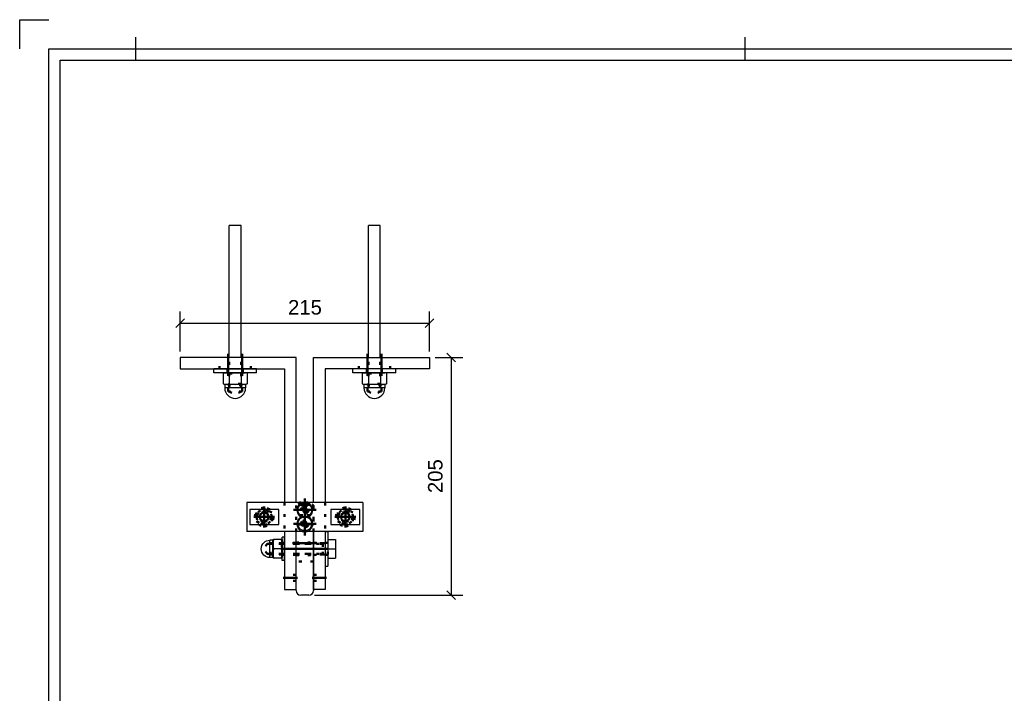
# Model space of a CAD drawing. Header units: millimetres. Extents: x -11 to 409, y -361 to -64.
# Tile 3 of 5: x -11 to 159, y -180 to -64. Entities that reach past the tile are written whole.
import ezdxf

# ---------------------------------------------------------------- set-up
doc = ezdxf.new("R2010")
doc.units = ezdxf.units.MM
doc.linetypes.add('DOT', pattern=[2, 0.5, -1.5])
doc.linetypes.add('STRICHPUNKT2', pattern=[18.5, 10, -4, 0.5, -4])
doc.layers.get('0').update_dxf_attribs({"linetype": 'CONTINUOUS'})
for name, color, linetype in [('DIM49', 4, 'CONTINUOUS'), ('LE_GREEN', 3, 'CONTINUOUS'), ('LE_RED', 1, 'CONTINUOUS'), ('TXT_DIM49', 2, 'CONTINUOUS')]:
    doc.layers.add(name, color=color, linetype=linetype)
doc.layers.add('LE_ALL', color=7, linetype='CONTINUOUS', lineweight=50)
doc.styles.add('ARIAL', font='arial.ttf')

# ---------------------------------------------------------------- blocks, each defined once
blk = doc.blocks.new('DINA3_00002', base_point=(402.06, -353.59))
for p, q in [((9.06, -70.59), (9.06, -66.59)), ((114.06, -66.59), (114.06, -70.59)), ((-3.94, -353.59), (-3.94, -70.59)), ((-3.94, -70.59), (402.06, -70.59))]:
    blk.add_line(p, q)
for points in [[(-10.94, -68.59), (-10.94, -63.59), (-5.94, -63.59)], [(-5.94, -355.59), (-5.94, -68.59), (404.06, -68.59)]]:
    blk.add_lwpolyline(points)
blk = doc.blocks.new('_ZBL0009_00001')
blk.add_blockref('DINA3_00002', (402.06, -353.59))
blk = doc.blocks.new('BALUSTER PROFIEL 80X15 R4_00106', base_point=(37.6, -150.59))
for p, q in [((36.7, -161.99), (36.7, -151.79)), ((39.7, -151.79), (39.7, -161.99)), ((38.9, -162.79), (37.5, -162.79))]:
    blk.add_line(p, q)
blk.add_lwpolyline([(39.7, -151.79), (36.7, -151.79)])
for centre, start, end in [((37.5, -161.99), 180, -90), ((38.9, -161.99), -90, 0)]:
    blk.add_arc(centre, 0.8, start, end)
at = {"layer": 'LE_ALL', "color": 3, "linetype": 'DOT'}
for p, q in [((37.6, -146.79), (37.6, -150.59)), ((38.8, -146.79), (38.8, -150.59)), ((37.6, -150.59), (36.7, -150.59)), ((38.78, -150.59), (38.36, -150.64)), ((39.7, -150.59), (38.8, -150.59)), ((36.7, -153.69), (39.7, -153.69)), ((36.7, -155.89), (39.7, -155.89)), ((39.7, -156.99), (36.7, -156.99))]:
    blk.add_line(p, q, dxfattribs=at)
blk.add_lwpolyline([(36.7, -151.79), (36.7, -147.59, -0.414214), (37.5, -146.79)], format="xyb", dxfattribs=at)
for points in [[(39.7, -147.59), (39.7, -151.79)], [(37.6, -150.59), (37.76, -150.61), (38.03, -150.64), (38.36, -150.64)]]:
    blk.add_lwpolyline(points, dxfattribs=at)
for centre, radius, start, end in [((38.2, -148.09), 0.6, 74.9299, -15.0701), ((38.9, -147.59), 0.8, 0, 90), ((38.2, -150.49), 0.6, 74.9299, -15.0701)]:
    blk.add_arc(centre, radius, start, end, dxfattribs=at)
blk = doc.blocks.new('_00108', base_point=(40.3, -153.79))
at = {"layer": 'LE_ALL', "color": 1, "linetype": 'STRICHPUNKT2'}
for p, q in [((38.2, -146.49), (38.2, -150.89)), ((38.2, -148.09), (38.2, -147.19)), ((38.2, -148.09), (37.3, -148.09)), ((38.2, -148.09), (39.1, -148.09)), ((38.2, -148.09), (38.2, -148.99)), ((38.2, -150.49), (37.3, -150.49)), ((38.2, -150.49), (38.2, -149.59)), ((38.2, -150.49), (38.2, -151.39)), ((38.2, -150.49), (39.1, -150.49)), ((40.3, -153.79), (36.1, -153.79)), ((40.25, -154.79), (36.15, -154.79)), ((40.25, -154.79), (36.15, -154.79)), ((40.25, -154.79), (36.15, -154.79)), ((40.25, -154.79), (36.15, -154.79))]:
    blk.add_line(p, q, dxfattribs=at)
blk = doc.blocks.new('_00107')
blk.add_blockref('_00108', (40.3, -153.79))
blk = doc.blocks.new('DIN 13-M6_00110', base_point=(38.7, -146.79))
at = {"layer": 'LE_ALL', "color": 3, "linetype": 'DOT'}
for p, q in [((37.6, -146.79), (37.6, -150.59)), ((37.7, -146.79), (37.7, -150.59)), ((38.7, -146.79), (38.7, -150.59)), ((38.8, -146.79), (38.8, -150.59)), ((38.78, -150.59), (38.36, -150.64))]:
    blk.add_line(p, q, dxfattribs=at)
for points in [[(37.6, -150.59), (37.64, -150.59), (37.75, -150.61), (38.02, -150.64), (38.36, -150.64)], [(38.7, -150.59), (38.67, -150.59), (38.51, -150.61), (38.22, -150.62), (37.83, -150.6), (37.7, -150.59)]]:
    blk.add_lwpolyline(points, dxfattribs=at)
blk = doc.blocks.new('DIN 13-M6_00109')
blk.add_blockref('DIN 13-M6_00110', (38.7, -146.79))
blk = doc.blocks.new('DIN 76-M6_00112', base_point=(38.7, -148.09))
at = {"layer": 'LE_ALL', "color": 3, "linetype": 'DOT'}
for centre in [(38.2, -148.09), (38.2, -150.49)]:
    blk.add_circle(centre, 0.5, dxfattribs=at)
for centre in [(38.2, -148.09), (38.2, -150.49)]:
    blk.add_arc(centre, 0.6, 74.9299, -15.0701, dxfattribs=at)
blk = doc.blocks.new('DIN 76-M6_00111')
blk.add_blockref('DIN 76-M6_00112', (38.7, -148.09))
blk = doc.blocks.new('BALUSTER PROFIEL 80X15 R4_00105')
for name, p in [('_00107', (0, 0)), ('BALUSTER PROFIEL 80X15 R4_00106', (37.6, -150.59)), ('DIN 13-M6_00109', (0, 0)), ('DIN 76-M6_00111', (0, 0))]:
    blk.add_blockref(name, p)
blk = doc.blocks.new('_D1', base_point=(35.32, -114.41))
at = {"layer": 'DIM49', "color": 1}
for p, q in [((17.45, -115.16), (15.95, -116.66)), ((16.7, -120.79), (16.7, -113.91)), ((58.95, -116.66), (60.45, -115.16)), ((59.7, -120.79), (59.7, -113.91)), ((16.7, -115.91), (59.7, -115.91))]:
    blk.add_line(p, q, dxfattribs=at)
at = {"layer": 'TXT_DIM49', "style": 'ARIAL'}
blk.add_text('215', height=2.5, dxfattribs=at).set_placement((35.32, -114.41))
blk = doc.blocks.new('Hoeklijn 200x100x10_00114', base_point=(27.4, -123.79))
for p, q in [((36.7, -146.79), (36.7, -121.79)), ((34.7, -151.79), (34.7, -161.79)), ((34.7, -161.79), (36.7, -161.79))]:
    blk.add_line(p, q)
for points in [[(36.7, -121.79), (16.7, -121.79), (16.7, -123.79), (34.7, -123.79)], [(34.7, -123.79), (34.7, -146.79)], [(36.7, -161.79), (36.7, -151.79)]]:
    blk.add_lwpolyline(points)
at = {"layer": 'LE_ALL', "color": 3, "linetype": 'DOT'}
for p, q in [((23.5, -123.79), (23.5, -121.79)), ((25, -121.79), (25, -123.79)), ((27.4, -123.79), (27.4, -121.79)), ((28.9, -123.79), (28.9, -121.79)), ((34.7, -146.79), (34.7, -151.79)), ((36.7, -151.79), (36.7, -146.79)), ((36.7, -153.74), (34.7, -153.74)), ((36.7, -155.84), (34.7, -155.84)), ((36.7, -159.29), (34.7, -159.29)), ((36.7, -160.29), (34.7, -160.29))]:
    blk.add_line(p, q, dxfattribs=at)
blk.add_blockref('_D1', (35.32, -114.41))
blk = doc.blocks.new('_00116', base_point=(27.4, -124.39))
at = {"layer": 'LE_ALL', "color": 1, "linetype": 'STRICHPUNKT2'}
for p, q in [((25, -124.39), (25, -121.19)), ((27.4, -124.39), (27.4, -121.19)), ((37.23, -154.79), (34.18, -154.79)), ((37.23, -154.79), (34.18, -154.79)), ((36.95, -159.79), (34.45, -159.79))]:
    blk.add_line(p, q, dxfattribs=at)
blk = doc.blocks.new('_00115')
blk.add_blockref('_00116', (27.4, -124.39))
blk = doc.blocks.new('Hoeklijn 200x100x10_00113')
for name, p in [('Hoeklijn 200x100x10_00114', (27.4, -123.79)), ('_00115', (0, 0))]:
    blk.add_blockref(name, p)
blk = doc.blocks.new('_D2', base_point=(61.94, -145.17))
at = {"layer": 'DIM49', "color": 1}
for p, q in [((60.7, -121.79), (65.44, -121.79)), ((64.19, -122.54), (62.69, -121.04)), ((63.44, -121.79), (63.44, -162.79)), ((39.9, -162.79), (65.44, -162.79)), ((62.69, -162.04), (64.19, -163.54))]:
    blk.add_line(p, q, dxfattribs=at)
at = {"layer": 'TXT_DIM49', "style": 'ARIAL'}
blk.add_text('205', height=2.5, rotation=90.0002, dxfattribs=at).set_placement((61.94, -145.17))
blk = doc.blocks.new('Hoeklijn 200x100x10_00118', base_point=(49, -121.79))
for p, q in [((39.7, -146.79), (39.7, -121.79)), ((41.7, -151.79), (41.7, -161.79)), ((41.7, -161.79), (39.7, -161.79))]:
    blk.add_line(p, q)
for points in [[(39.7, -121.79), (59.7, -121.79), (59.7, -123.79), (41.7, -123.79)], [(41.7, -123.79), (41.7, -146.79)], [(39.7, -161.79), (39.7, -151.79)]]:
    blk.add_lwpolyline(points)
at = {"layer": 'LE_ALL', "color": 3, "linetype": 'DOT'}
for p, q in [((47.5, -123.79), (47.5, -121.79)), ((49, -121.79), (49, -123.79)), ((51.4, -121.79), (51.4, -123.79)), ((52.9, -123.79), (52.9, -121.79)), ((39.7, -151.79), (39.7, -146.79)), ((41.7, -146.79), (41.7, -151.79)), ((39.7, -153.74), (41.7, -153.74)), ((39.7, -155.84), (41.7, -155.84)), ((39.7, -159.29), (41.7, -159.29)), ((39.7, -160.29), (41.7, -160.29))]:
    blk.add_line(p, q, dxfattribs=at)
blk.add_blockref('_D2', (61.94, -145.17))
blk = doc.blocks.new('_00120', base_point=(49, -124.39))
at = {"layer": 'LE_ALL', "color": 1, "linetype": 'STRICHPUNKT2'}
for p, q in [((49, -124.39), (49, -121.19)), ((51.4, -124.39), (51.4, -121.19)), ((39.18, -154.79), (42.23, -154.79)), ((39.18, -154.79), (42.23, -154.79)), ((39.45, -159.79), (41.95, -159.79))]:
    blk.add_line(p, q, dxfattribs=at)
blk = doc.blocks.new('_00119')
blk.add_blockref('_00120', (49, -124.39))
blk = doc.blocks.new('Hoeklijn 200x100x10_00117')
for name, p in [('_00119', (0, 0)), ('Hoeklijn 200x100x10_00118', (49, -121.79))]:
    blk.add_blockref(name, p)
blk = doc.blocks.new('153.1.100 100 x 5 50 x 47 PM6_00122', base_point=(31.2, -148.09))
for p, q in [((28.2, -146.79), (28.2, -151.79)), ((37.77, -146.79), (28.2, -146.79)), ((48.2, -146.79), (38.63, -146.79)), ((48.2, -146.79), (48.2, -151.79)), ((37.77, -151.79), (28.2, -151.79))]:
    blk.add_line(p, q)
for points in [[(38.63, -146.79), (37.77, -146.79, 0.654123), (37.54, -149.29), (38.86, -149.29)], [(48.2, -151.79), (38.63, -151.79, 0.654123), (38.86, -149.29, 0.654123), (38.63, -146.79)], [(37.54, -149.29, 0.654123), (37.77, -151.79), (38.63, -151.79)]]:
    blk.add_lwpolyline(points, format="xyb")
at = {"layer": 'LE_ALL', "color": 3, "linetype": 'DOT'}
for centre, radius in [((38.2, -148.09), 0.66), ((31.2, -149.29), 1.2), ((45.2, -149.29), 1.2), ((38.2, -150.49), 0.66)]:
    blk.add_circle(centre, radius, dxfattribs=at)
blk = doc.blocks.new('_00124', base_point=(45.2, -149.29))
at = {"layer": 'LE_ALL', "color": 1, "linetype": 'STRICHPUNKT2'}
for p, q in [((31.2, -149.29), (31.2, -147.49)), ((31.2, -149.29), (31.2, -147.49)), ((38.2, -148.09), (38.2, -146.12)), ((38.2, -148.09), (38.2, -146.83)), ((45.2, -149.29), (45.2, -147.49)), ((45.2, -149.29), (45.2, -147.49)), ((31.2, -149.29), (29.4, -149.29)), ((31.2, -149.29), (29.4, -149.29)), ((31.2, -149.29), (33, -149.29)), ((31.2, -149.29), (31.2, -151.09)), ((31.2, -149.29), (33, -149.29)), ((31.2, -149.29), (31.2, -151.09)), ((38.2, -148.09), (36.23, -148.09)), ((38.2, -148.09), (36.94, -148.09)), ((38.2, -148.09), (40.17, -148.09)), ((38.2, -148.09), (38.2, -150.06)), ((38.2, -148.09), (39.46, -148.09)), ((38.2, -148.09), (38.2, -149.35)), ((38.2, -150.49), (38.2, -148.52)), ((38.2, -150.49), (38.2, -149.23)), ((45.2, -149.29), (43.4, -149.29)), ((45.2, -149.29), (43.4, -149.29)), ((45.2, -149.29), (47, -149.29)), ((45.2, -149.29), (45.2, -151.09)), ((45.2, -149.29), (47, -149.29)), ((45.2, -149.29), (45.2, -151.09)), ((38.2, -150.49), (36.23, -150.49)), ((38.2, -150.49), (36.94, -150.49)), ((38.2, -150.49), (40.17, -150.49)), ((38.2, -150.49), (38.2, -152.46)), ((38.2, -150.49), (39.46, -150.49)), ((38.2, -150.49), (38.2, -151.75))]:
    blk.add_line(p, q, dxfattribs=at)
blk = doc.blocks.new('_00123')
blk.add_blockref('_00124', (45.2, -149.29))
blk = doc.blocks.new('153.1.100 100 x 5 50 x 47 PM6_00121')
for name, p in [('153.1.100 100 x 5 50 x 47 PM6_00122', (31.2, -148.09)), ('_00123', (0, 0))]:
    blk.add_blockref(name, p)
blk = doc.blocks.new('Carrosseriering (ISO 7093)-M10_00128', base_point=(42.2, -153.74))
for p, q in [((41.7, -151.79), (42.2, -151.79)), ((41.7, -157.79), (42.2, -157.79))]:
    blk.add_line(p, q)
at = {"layer": 'LE_ALL', "color": 3, "linetype": 'DOT'}
for p, q in [((42.2, -153.74), (41.7, -153.74)), ((42.2, -155.84), (41.7, -155.84))]:
    blk.add_line(p, q, dxfattribs=at)
at = {"layer": 'LE_GREEN'}
for p, q in [((41.7, -151.79), (41.7, -157.79)), ((42.2, -151.79), (42.2, -157.79))]:
    blk.add_line(p, q, dxfattribs=at)
blk = doc.blocks.new('Carrosseriering (ISO 7093)-M10_00127')
blk.add_blockref('Carrosseriering (ISO 7093)-M10_00128', (42.2, -153.74))
blk = doc.blocks.new('Sluitring (DIN 125)-M10_00130', base_point=(34.3, -155.84))
for p, q in [((34.7, -152.79), (34.3, -152.79)), ((34.7, -156.79), (34.3, -156.79))]:
    blk.add_line(p, q)
at = {"layer": 'LE_ALL', "color": 3, "linetype": 'DOT'}
for p, q in [((34.3, -153.74), (34.7, -153.74)), ((34.3, -155.84), (34.7, -155.84))]:
    blk.add_line(p, q, dxfattribs=at)
at = {"layer": 'LE_GREEN'}
for p, q in [((34.3, -156.79), (34.3, -152.79)), ((34.7, -156.79), (34.7, -152.79))]:
    blk.add_line(p, q, dxfattribs=at)
blk = doc.blocks.new('Sluitring (DIN 125)-M10_00129')
blk.add_blockref('Sluitring (DIN 125)-M10_00130', (34.3, -155.84))
blk = doc.blocks.new('Hoge dopmoer (DIN 1587)-M10_00132', base_point=(32.3, -155.79))
for p, q in [((32.2, -156.29), (32.2, -153.29)), ((32.7, -153.29), (32.2, -153.29)), ((32.73, -153.19), (32.7, -153.29)), ((32.7, -156.29), (32.7, -153.29)), ((32.73, -153.19), (32.8, -153.19)), ((34.21, -153.19), (32.8, -153.19)), ((32.73, -156.39), (32.7, -156.29)), ((32.8, -156.39), (32.73, -156.39)), ((34.28, -156.39), (34.3, -156.29))]:
    blk.add_line(p, q)
blk.add_lwpolyline([(32.7, -156.29), (32.2, -156.29, -1), (32.2, -153.29)], format="xyb")
for points in [[(32.8, -153.19), (32.75, -153.6), (32.73, -153.99), (32.75, -154.37), (32.8, -154.79)], [(34.21, -153.19), (34.28, -153.19), (34.3, -153.29), (34.3, -156.29)], [(34.21, -154.79), (34.26, -154.37), (34.28, -153.99), (34.26, -153.6), (34.21, -153.19)], [(32.8, -154.79), (32.75, -155.2), (32.73, -155.59), (32.75, -155.97), (32.8, -156.39)], [(34.21, -156.39), (34.26, -155.97), (34.28, -155.59), (34.26, -155.2), (34.21, -154.79), (32.8, -154.79)], [(34.28, -156.39), (34.21, -156.39), (32.8, -156.39)]]:
    blk.add_lwpolyline(points)
at = {"layer": 'LE_ALL', "color": 3, "linetype": 'DOT'}
for p, q in [((32.3, -155.79), (32.3, -153.79)), ((34.3, -153.79), (32.3, -153.79)), ((31.7, -155.64), (31.1, -154.79)), ((32.3, -155.79), (31.7, -155.64)), ((34.3, -155.79), (32.3, -155.79))]:
    blk.add_line(p, q, dxfattribs=at)
blk.add_lwpolyline([(32.3, -153.79), (31.7, -153.94), (31.1, -154.79)], dxfattribs=at)
blk = doc.blocks.new('GEWINDE_00134', base_point=(34.3, -153.79))
at = {"layer": 'LE_ALL', "color": 3, "linetype": 'DOT'}
for p, q in [((32.3, -153.79), (31.7, -153.94)), ((34.22, -153.94), (31.7, -153.94)), ((32.3, -155.79), (32.3, -153.79)), ((34.3, -153.79), (32.3, -153.79)), ((34.3, -153.79), (34.22, -153.94)), ((34.22, -153.94), (34.22, -155.64))]:
    blk.add_line(p, q, dxfattribs=at)
for points in [[(34.3, -155.79), (34.22, -155.64), (31.7, -155.64)], [(34.3, -155.79), (32.3, -155.79), (31.7, -155.64)]]:
    blk.add_lwpolyline(points, dxfattribs=at)
blk = doc.blocks.new('GEWINDE_00133')
blk.add_blockref('GEWINDE_00134', (34.3, -153.79))
blk = doc.blocks.new('Hoge dopmoer (DIN 1587)-M10_00131')
for name, p in [('Hoge dopmoer (DIN 1587)-M10_00132', (32.3, -155.79)), ('GEWINDE_00133', (0, 0))]:
    blk.add_blockref(name, p)
blk = doc.blocks.new('Zeskant tapbout-M10x50 (DIN 933)_00136', base_point=(41.3, -153.94))
for p, q in [((42.2, -153.19), (42.2, -154.79)), ((42.2, -154.79), (43.48, -154.79)), ((42.2, -154.79), (42.2, -156.39)), ((43.48, -154.79), (43.48, -156.39)), ((42.2, -156.39), (43.48, -156.39))]:
    blk.add_line(p, q)
blk.add_lwpolyline([(42.2, -153.19), (43.48, -153.19), (43.48, -154.79)])
at = {"layer": 'LE_ALL', "color": 3, "linetype": 'DOT'}
for p, q in [((32.2, -153.94), (41.3, -153.94)), ((41.3, -153.94), (41.3, -155.64)), ((42.2, -155.79), (42.2, -153.79)), ((32.2, -155.64), (41.3, -155.64)), ((41.3, -155.79), (42.2, -155.79))]:
    blk.add_line(p, q, dxfattribs=at)
blk.add_lwpolyline([(41.3, -155.79), (41.3, -153.79), (42.2, -153.79)], dxfattribs=at)
blk = doc.blocks.new('GEWINDE_00138', base_point=(34.7, -153.94))
at = {"layer": 'LE_ALL', "color": 3, "linetype": 'DOT'}
for p, q in [((34.7, -153.79), (32.2, -153.79)), ((34.7, -153.94), (32.2, -153.94)), ((41.3, -153.79), (41.3, -155.79)), ((34.7, -155.64), (32.2, -155.64)), ((34.7, -155.79), (32.2, -155.79))]:
    blk.add_line(p, q, dxfattribs=at)
for points in [[(41.3, -153.79), (36.7, -153.79), (34.7, -153.79)], [(41.3, -153.94), (36.7, -153.94), (34.7, -153.94)], [(41.3, -155.64), (36.7, -155.64), (34.7, -155.64)], [(41.3, -155.79), (36.7, -155.79), (34.7, -155.79)]]:
    blk.add_lwpolyline(points, dxfattribs=at)
blk = doc.blocks.new('GEWINDE_00137')
blk.add_blockref('GEWINDE_00138', (34.7, -153.94))
blk = doc.blocks.new('Zeskant tapbout-M10x50 (DIN 933)_00135')
for name, p in [('Zeskant tapbout-M10x50 (DIN 933)_00136', (41.3, -153.94)), ('GEWINDE_00137', (0, 0))]:
    blk.add_blockref(name, p)
blk = doc.blocks.new('Montage hoeklijn aan baluster_00126')
for name in ['Carrosseriering (ISO 7093)-M10_00127', 'Hoge dopmoer (DIN 1587)-M10_00131', 'Zeskant tapbout-M10x50 (DIN 933)_00135', 'Sluitring (DIN 125)-M10_00129']:
    blk.add_blockref(name, (0, 0))
blk = doc.blocks.new('Carrosseriering M12 (ISO 7093 _ DIN 9021)_00141', base_point=(51.5, -123.79))
for p, q in [((53.9, -123.79), (46.5, -123.79)), ((46.5, -124.45), (46.5, -123.79)), ((53.9, -124.45), (53.9, -123.79)), ((53.9, -124.45), (46.5, -124.45))]:
    blk.add_line(p, q)
at = {"layer": 'LE_ALL', "color": 3, "linetype": 'DOT'}
for p, q in [((48.9, -123.79), (48.9, -124.45)), ((51.5, -123.79), (51.5, -124.45))]:
    blk.add_line(p, q, dxfattribs=at)
blk = doc.blocks.new('Carrosseriering M12 (ISO 7093 _ DIN 9021)_00140')
blk.add_blockref('Carrosseriering M12 (ISO 7093 _ DIN 9021)_00141', (51.5, -123.79))
blk = doc.blocks.new('Hoge dopmoer (DIN 1587)-M12_00143', base_point=(51.41, -126.55))
for p, q in [((50.2, -124.45), (51.76, -124.45)), ((51.24, -124.52), (51.24, -126.37)), ((51.76, -124.45), (52, -124.45)), ((52.28, -124.52), (52, -124.45)), ((52.28, -124.52), (52.28, -126.37)), ((48.12, -126.37), (48.4, -126.45)), ((48.64, -126.45), (48.4, -126.45)), ((48.4, -126.45), (48.4, -127.05)), ((50.2, -126.45), (48.64, -126.45)), ((51.76, -126.45), (50.2, -126.45)), ((52, -126.45), (51.76, -126.45)), ((52.28, -126.37), (52, -126.45))]:
    blk.add_line(p, q)
for points in [[(48.64, -124.45), (48.39, -124.46), (48.12, -124.52), (48.12, -126.37)], [(48.12, -124.52), (48.4, -124.45), (48.64, -124.45)], [(49.16, -124.52), (48.89, -124.46), (48.64, -124.45), (50.2, -124.45)], [(51.24, -124.52), (50.7, -124.46), (50.2, -124.45), (49.7, -124.46), (49.16, -124.52), (49.16, -126.37), (49.7, -126.43), (50.2, -126.45), (50.7, -126.43), (51.24, -126.37)], [(51.76, -124.45), (51.51, -124.46), (51.24, -124.52)], [(52.28, -124.52), (52.01, -124.46), (51.76, -124.45)], [(48.12, -126.37), (48.39, -126.43), (48.64, -126.45)], [(52, -126.45), (52, -127.05), (48.4, -127.05)], [(48.64, -126.45), (48.89, -126.43), (49.16, -126.37)], [(51.24, -126.37), (51.51, -126.43), (51.76, -126.45)], [(51.76, -126.45), (52.01, -126.43), (52.28, -126.37)]]:
    blk.add_lwpolyline(points)
blk.add_arc((50.2, -127.05), 1.8, 180, 0)
at = {"layer": 'LE_ALL', "color": 3, "linetype": 'DOT'}
for p, q in [((49, -124.45), (49, -126.55)), ((51.4, -124.45), (51.4, -126.55)), ((51.41, -126.55), (48.99, -126.55)), ((48.99, -127.65), (48.99, -126.55)), ((51.41, -127.65), (51.41, -126.55)), ((51.41, -127.65), (48.99, -127.65)), ((49.18, -127.65), (50.2, -128.25)), ((51.22, -127.65), (50.2, -128.25))]:
    blk.add_line(p, q, dxfattribs=at)
blk = doc.blocks.new('GEWINDE_00145', base_point=(51.4, -126.55))
at = {"layer": 'LE_ALL', "color": 3, "linetype": 'DOT'}
for p, q in [((49, -124.45), (49.18, -124.55)), ((49, -124.45), (49, -126.55)), ((49.18, -124.55), (49.18, -126.37)), ((49.18, -124.55), (51.22, -124.55)), ((51.4, -124.45), (51.22, -124.55)), ((51.22, -124.55), (51.22, -126.37)), ((51.4, -124.45), (51.4, -126.55)), ((49, -126.55), (49.18, -126.37)), ((51.22, -126.37), (49.18, -126.37)), ((51.4, -126.55), (51.22, -126.37))]:
    blk.add_line(p, q, dxfattribs=at)
blk = doc.blocks.new('GEWINDE_00144')
blk.add_blockref('GEWINDE_00145', (51.4, -126.55))
blk = doc.blocks.new('Hoge dopmoer (DIN 1587)-M12_00142')
for name, p in [('Hoge dopmoer (DIN 1587)-M12_00143', (51.41, -126.55)), ('GEWINDE_00144', (0, 0))]:
    blk.add_blockref(name, p)
blk = doc.blocks.new('Draadstang-M12x140_00147', base_point=(51.22, -99.05))
for p, q in [((51.22, -99.05), (49.18, -99.05)), ((49.18, -121.79), (49.18, -99.05)), ((51.22, -121.79), (51.22, -99.05))]:
    blk.add_line(p, q)
at = {"layer": 'LE_ALL', "color": 3, "linetype": 'DOT'}
for p, q in [((49.18, -127.05), (49.18, -121.79)), ((51.22, -127.05), (51.22, -121.79))]:
    blk.add_line(p, q, dxfattribs=at)
blk = doc.blocks.new('Draadstang-M12x140_00146')
blk.add_blockref('Draadstang-M12x140_00147', (51.22, -99.05))
blk = doc.blocks.new('Montage baluster_00139')
for name in ['Draadstang-M12x140_00146', 'Carrosseriering M12 (ISO 7093 _ DIN 9021)_00140', 'Hoge dopmoer (DIN 1587)-M12_00142']:
    blk.add_blockref(name, (0, 0))
blk = doc.blocks.new('Carrosseriering M12 (ISO 7093 _ DIN 9021)_00150', base_point=(27.5, -123.79))
for p, q in [((29.9, -123.79), (22.5, -123.79)), ((22.5, -124.45), (22.5, -123.79)), ((29.9, -124.45), (29.9, -123.79)), ((29.9, -124.45), (22.5, -124.45))]:
    blk.add_line(p, q)
at = {"layer": 'LE_ALL', "color": 3, "linetype": 'DOT'}
for p, q in [((24.9, -123.79), (24.9, -124.45)), ((27.5, -123.79), (27.5, -124.45))]:
    blk.add_line(p, q, dxfattribs=at)
blk = doc.blocks.new('Carrosseriering M12 (ISO 7093 _ DIN 9021)_00149')
blk.add_blockref('Carrosseriering M12 (ISO 7093 _ DIN 9021)_00150', (27.5, -123.79))
blk = doc.blocks.new('Hoge dopmoer (DIN 1587)-M12_00152', base_point=(27.41, -126.55))
for p, q in [((26.2, -124.45), (27.76, -124.45)), ((27.24, -124.52), (27.24, -126.37)), ((27.76, -124.45), (28, -124.45)), ((28.28, -124.52), (28, -124.45)), ((28.28, -124.52), (28.28, -126.37)), ((24.12, -126.37), (24.4, -126.45)), ((24.64, -126.45), (24.4, -126.45)), ((24.4, -126.45), (24.4, -127.05)), ((26.2, -126.45), (24.64, -126.45)), ((27.76, -126.45), (26.2, -126.45)), ((28, -126.45), (27.76, -126.45)), ((28.28, -126.37), (28, -126.45))]:
    blk.add_line(p, q)
for points in [[(24.64, -124.45), (24.39, -124.46), (24.12, -124.52), (24.12, -126.37)], [(24.12, -124.52), (24.4, -124.45), (24.64, -124.45)], [(25.16, -124.52), (24.89, -124.46), (24.64, -124.45), (26.2, -124.45)], [(27.24, -124.52), (26.7, -124.46), (26.2, -124.45), (25.7, -124.46), (25.16, -124.52), (25.16, -126.37), (25.7, -126.43), (26.2, -126.45), (26.7, -126.43), (27.24, -126.37)], [(27.76, -124.45), (27.51, -124.46), (27.24, -124.52)], [(28.28, -124.52), (28.01, -124.46), (27.76, -124.45)], [(24.12, -126.37), (24.39, -126.43), (24.64, -126.45)], [(28, -126.45), (28, -127.05), (24.4, -127.05)], [(24.64, -126.45), (24.89, -126.43), (25.16, -126.37)], [(27.24, -126.37), (27.51, -126.43), (27.76, -126.45)], [(27.76, -126.45), (28.01, -126.43), (28.28, -126.37)]]:
    blk.add_lwpolyline(points)
blk.add_arc((26.2, -127.05), 1.8, 180, 0)
at = {"layer": 'LE_ALL', "color": 3, "linetype": 'DOT'}
for p, q in [((25, -124.45), (25, -126.55)), ((27.4, -124.45), (27.4, -126.55)), ((27.41, -126.55), (24.99, -126.55)), ((24.99, -127.65), (24.99, -126.55)), ((27.41, -127.65), (27.41, -126.55)), ((27.41, -127.65), (24.99, -127.65)), ((25.18, -127.65), (26.2, -128.25)), ((27.22, -127.65), (26.2, -128.25))]:
    blk.add_line(p, q, dxfattribs=at)
blk = doc.blocks.new('GEWINDE_00154', base_point=(27.4, -126.55))
at = {"layer": 'LE_ALL', "color": 3, "linetype": 'DOT'}
for p, q in [((25, -124.45), (25.18, -124.55)), ((25, -124.45), (25, -126.55)), ((25.18, -124.55), (25.18, -126.37)), ((25.18, -124.55), (27.22, -124.55)), ((27.4, -124.45), (27.22, -124.55)), ((27.22, -124.55), (27.22, -126.37)), ((27.4, -124.45), (27.4, -126.55)), ((25, -126.55), (25.18, -126.37)), ((27.22, -126.37), (25.18, -126.37)), ((27.4, -126.55), (27.22, -126.37))]:
    blk.add_line(p, q, dxfattribs=at)
blk = doc.blocks.new('GEWINDE_00153')
blk.add_blockref('GEWINDE_00154', (27.4, -126.55))
blk = doc.blocks.new('Hoge dopmoer (DIN 1587)-M12_00151')
for name, p in [('Hoge dopmoer (DIN 1587)-M12_00152', (27.41, -126.55)), ('GEWINDE_00153', (0, 0))]:
    blk.add_blockref(name, p)
blk = doc.blocks.new('Draadstang-M12x140_00156', base_point=(27.22, -99.05))
for p, q in [((27.22, -99.05), (25.18, -99.05)), ((25.18, -121.79), (25.18, -99.05)), ((27.22, -121.79), (27.22, -99.05))]:
    blk.add_line(p, q)
at = {"layer": 'LE_ALL', "color": 3, "linetype": 'DOT'}
for p, q in [((25.18, -127.05), (25.18, -121.79)), ((27.22, -127.05), (27.22, -121.79))]:
    blk.add_line(p, q, dxfattribs=at)
blk = doc.blocks.new('Draadstang-M12x140_00155')
blk.add_blockref('Draadstang-M12x140_00156', (27.22, -99.05))
blk = doc.blocks.new('Montage baluster_00148')
for name in ['Draadstang-M12x140_00155', 'Carrosseriering M12 (ISO 7093 _ DIN 9021)_00149', 'Hoge dopmoer (DIN 1587)-M12_00151']:
    blk.add_blockref(name, (0, 0))
blk = doc.blocks.new('Stelschroef (DIN 913 - ISO 4026)-M6x20_00159', base_point=(37.86, -147.49))
blk.add_lwpolyline([(38.7, -146.79), (37.7, -146.79)])
at = {"layer": 'LE_ALL', "color": 3, "linetype": 'DOT'}
for p, q in [((37.86, -147.49), (37.86, -146.79)), ((38.03, -147.49), (38.03, -146.79)), ((38.38, -147.49), (38.38, -146.79)), ((38.55, -147.49), (38.55, -146.79)), ((38.7, -146.79), (38.7, -150.69)), ((37.7, -150.69), (38.7, -150.69)), ((38.7, -150.69), (38.6, -150.79))]:
    blk.add_line(p, q, dxfattribs=at)
for points in [[(37.7, -146.79), (37.7, -150.69), (37.8, -150.79), (38.6, -150.79)], [(37.86, -147.49), (38.03, -147.49), (38.38, -147.49), (38.55, -147.49)]]:
    blk.add_lwpolyline(points, dxfattribs=at)
blk = doc.blocks.new('GEWINDE_00161', base_point=(38.7, -146.79))
at = {"layer": 'LE_ALL', "color": 3, "linetype": 'DOT'}
for p, q in [((37.6, -146.89), (37.7, -146.79)), ((37.6, -146.89), (38.8, -146.89)), ((37.7, -146.79), (37.7, -150.69)), ((38.7, -146.79), (37.7, -146.79)), ((38.7, -146.79), (38.7, -150.69)), ((38.8, -146.89), (38.7, -146.79)), ((38.8, -146.89), (38.8, -150.59)), ((37.6, -150.59), (38.8, -150.59)), ((38.8, -150.59), (38.7, -150.69))]:
    blk.add_line(p, q, dxfattribs=at)
blk.add_lwpolyline([(37.6, -146.89), (37.6, -150.59), (37.7, -150.69), (38.7, -150.69)], dxfattribs=at)
blk = doc.blocks.new('GEWINDE_00160')
blk.add_blockref('GEWINDE_00161', (38.7, -146.79))
blk = doc.blocks.new('Stelschroef (DIN 913 - ISO 4026)-M6x20_00158')
for name, p in [('GEWINDE_00160', (0, 0)), ('Stelschroef (DIN 913 - ISO 4026)-M6x20_00159', (37.86, -147.49))]:
    blk.add_blockref(name, p)
blk = doc.blocks.new('Montage sierregel_00157')
blk.add_blockref('Stelschroef (DIN 913 - ISO 4026)-M6x20_00158', (0, 0))
blk = doc.blocks.new('Verzonken kopbout (DIN 7991_ISO 10642)-M6x20_00164', base_point=(38.43, -147.69))
blk.add_lwpolyline([(38.43, -147.69), (37.97, -147.69), (37.74, -148.09), (37.97, -148.49), (38.43, -148.49), (38.66, -148.09)], close=True)
blk.add_circle((38.2, -148.09), 1.2)
blk = doc.blocks.new('Verzonken kopbout (DIN 7991_ISO 10642)-M6x20_00163')
blk.add_blockref('Verzonken kopbout (DIN 7991_ISO 10642)-M6x20_00164', (38.43, -147.69))
blk = doc.blocks.new('Verzonken kopbout (DIN 7991_ISO 10642)-M6x20_00166', base_point=(38.43, -150.09))
blk.add_lwpolyline([(38.43, -150.09), (37.97, -150.09), (37.74, -150.49), (37.97, -150.89), (38.43, -150.89), (38.66, -150.49)], close=True)
blk.add_circle((38.2, -150.49), 1.2)
blk = doc.blocks.new('Verzonken kopbout (DIN 7991_ISO 10642)-M6x20_00165')
blk.add_blockref('Verzonken kopbout (DIN 7991_ISO 10642)-M6x20_00166', (38.43, -150.09))
blk = doc.blocks.new('Montage strip op baluster_00162')
for name in ['Verzonken kopbout (DIN 7991_ISO 10642)-M6x20_00163', 'Verzonken kopbout (DIN 7991_ISO 10642)-M6x20_00165']:
    blk.add_blockref(name, (0, 0))
blk = doc.blocks.new('1011-2 Moerblok M8 SMALL_00169', base_point=(31.41, -148.51))
blk.add_lwpolyline([(33.7, -147.99), (28.7, -147.99), (28.7, -150.59), (33.7, -150.59)], close=True)
at = {"layer": 'LE_ALL', "color": 3, "linetype": 'DOT'}
blk.add_lwpolyline([(31.41, -148.51, 0.06585), (31.2, -148.49, 2.026238), (31.98, -149.49)], format="xyb", dxfattribs=at)
blk = doc.blocks.new('DIN 13-M8_00171', base_point=(31.38, -148.63))
blk.add_arc((31.2, -149.29), 0.68, -15.0701, 74.9299)
blk = doc.blocks.new('DIN 13-M8_00170')
blk.add_blockref('DIN 13-M8_00171', (31.38, -148.63))
blk = doc.blocks.new('_00173', base_point=(31.2, -149.29))
at = {"layer": 'LE_ALL', "color": 1, "linetype": 'STRICHPUNKT2'}
for q in [(30, -149.29), (30, -149.29), (31.2, -148.09), (31.2, -148.09), (32.4, -149.29), (31.2, -150.49), (32.4, -149.29), (31.2, -150.49)]:
    blk.add_line((31.2, -149.29), q, dxfattribs=at)
blk = doc.blocks.new('_00172')
blk.add_blockref('_00173', (31.2, -149.29))
blk = doc.blocks.new('1011-2 Moerblok M8 SMALL_00168')
for name, p in [('1011-2 Moerblok M8 SMALL_00169', (31.41, -148.51)), ('_00172', (0, 0)), ('DIN 13-M8_00170', (0, 0))]:
    blk.add_blockref(name, p)
blk = doc.blocks.new('Sluitring (DIN 125)-M8_00175', base_point=(31.2, -150.13))
at = {"layer": 'LE_ALL', "color": 3, "linetype": 'DOT'}
for points in [[(31.2, -147.69, -1), (31.2, -150.89, -1)], [(31.2, -150.13, -1), (31.2, -148.45, -1)]]:
    blk.add_lwpolyline(points, format="xyb", close=True, dxfattribs=at)
blk = doc.blocks.new('Sluitring (DIN 125)-M8_00174')
blk.add_blockref('Sluitring (DIN 125)-M8_00175', (31.2, -150.13))
blk = doc.blocks.new('Zeskant tapbout-M8x16 (DIN 933)_00177', base_point=(32.5, -149.29))
blk.add_lwpolyline([(31.2, -149.97, -1), (31.2, -148.61, -1)], format="xyb", close=True)
at = {"layer": 'LE_ALL', "color": 3, "linetype": 'DOT'}
blk.add_lwpolyline([(32.5, -148.53), (31.2, -147.78), (29.9, -148.53), (29.9, -150.04), (31.2, -150.79), (32.5, -150.04)], close=True, dxfattribs=at)
for start, end in [(120, 180), (180, -120), (60, 120), (0, 60), (-60, 0), (-120, -60)]:
    blk.add_arc((31.2, -149.29), 1.3, start, end, dxfattribs=at)
blk = doc.blocks.new('GEWINDE_00179', base_point=(31.2, -148.49))
blk.add_lwpolyline([(31.2, -148.49, -1), (31.2, -150.09, -1)], format="xyb", close=True)
at = {"layer": 'LE_RED'}
blk.add_lwpolyline([(31.2, -149.97, -1), (31.2, -148.61, -0.06585), (31.38, -148.63)], format="xyb", dxfattribs=at)
blk.add_arc((31.2, -149.29), 0.68, -90, -15.0701, dxfattribs=at)
blk = doc.blocks.new('GEWINDE_00178')
blk.add_blockref('GEWINDE_00179', (31.2, -148.49))
blk = doc.blocks.new('Zeskant tapbout-M8x16 (DIN 933)_00176')
for name, p in [('Zeskant tapbout-M8x16 (DIN 933)_00177', (32.5, -149.29)), ('GEWINDE_00178', (0, 0))]:
    blk.add_blockref(name, p)
blk = doc.blocks.new('Montage handregel_00167')
for name in ['1011-2 Moerblok M8 SMALL_00168', 'Sluitring (DIN 125)-M8_00174', 'Zeskant tapbout-M8x16 (DIN 933)_00176']:
    blk.add_blockref(name, (0, 0))
blk = doc.blocks.new('1011-2 Moerblok M8 SMALL_00182', base_point=(45.41, -148.51))
blk.add_lwpolyline([(47.7, -147.99), (42.7, -147.99), (42.7, -150.59), (47.7, -150.59)], close=True)
at = {"layer": 'LE_ALL', "color": 3, "linetype": 'DOT'}
blk.add_lwpolyline([(45.41, -148.51, 0.06585), (45.2, -148.49, 2.026238), (45.98, -149.49)], format="xyb", dxfattribs=at)
blk = doc.blocks.new('DIN 13-M8_00184', base_point=(45.38, -148.63))
blk.add_arc((45.2, -149.29), 0.68, -15.0701, 74.9299)
blk = doc.blocks.new('DIN 13-M8_00183')
blk.add_blockref('DIN 13-M8_00184', (45.38, -148.63))
blk = doc.blocks.new('_00186', base_point=(45.2, -149.29))
at = {"layer": 'LE_ALL', "color": 1, "linetype": 'STRICHPUNKT2'}
for q in [(44, -149.29), (44, -149.29), (45.2, -148.09), (45.2, -148.09), (46.4, -149.29), (45.2, -150.49), (46.4, -149.29), (45.2, -150.49)]:
    blk.add_line((45.2, -149.29), q, dxfattribs=at)
blk = doc.blocks.new('_00185')
blk.add_blockref('_00186', (45.2, -149.29))
blk = doc.blocks.new('1011-2 Moerblok M8 SMALL_00181')
for name, p in [('1011-2 Moerblok M8 SMALL_00182', (45.41, -148.51)), ('_00185', (0, 0)), ('DIN 13-M8_00183', (0, 0))]:
    blk.add_blockref(name, p)
blk = doc.blocks.new('Sluitring (DIN 125)-M8_00188', base_point=(45.2, -150.13))
at = {"layer": 'LE_ALL', "color": 3, "linetype": 'DOT'}
for points in [[(45.2, -147.69, -1), (45.2, -150.89, -1)], [(45.2, -150.13, -1), (45.2, -148.45, -1)]]:
    blk.add_lwpolyline(points, format="xyb", close=True, dxfattribs=at)
blk = doc.blocks.new('Sluitring (DIN 125)-M8_00187')
blk.add_blockref('Sluitring (DIN 125)-M8_00188', (45.2, -150.13))
blk = doc.blocks.new('Zeskant tapbout-M8x16 (DIN 933)_00190', base_point=(46.5, -149.29))
blk.add_lwpolyline([(45.2, -149.97, -1), (45.2, -148.61, -1)], format="xyb", close=True)
at = {"layer": 'LE_ALL', "color": 3, "linetype": 'DOT'}
blk.add_lwpolyline([(46.5, -148.53), (45.2, -147.78), (43.9, -148.53), (43.9, -150.04), (45.2, -150.79), (46.5, -150.04)], close=True, dxfattribs=at)
for start, end in [(120, 180), (180, -120), (60, 120), (0, 60), (-60, 0), (-120, -60)]:
    blk.add_arc((45.2, -149.29), 1.3, start, end, dxfattribs=at)
blk = doc.blocks.new('GEWINDE_00192', base_point=(45.2, -148.49))
blk.add_lwpolyline([(45.2, -148.49, -1), (45.2, -150.09, -1)], format="xyb", close=True)
at = {"layer": 'LE_RED'}
blk.add_lwpolyline([(45.2, -149.97, -1), (45.2, -148.61, -0.06585), (45.38, -148.63)], format="xyb", dxfattribs=at)
blk.add_arc((45.2, -149.29), 0.68, -90, -15.0701, dxfattribs=at)
blk = doc.blocks.new('GEWINDE_00191')
blk.add_blockref('GEWINDE_00192', (45.2, -148.49))
blk = doc.blocks.new('Zeskant tapbout-M8x16 (DIN 933)_00189')
for name, p in [('Zeskant tapbout-M8x16 (DIN 933)_00190', (46.5, -149.29)), ('GEWINDE_00191', (0, 0))]:
    blk.add_blockref(name, p)
blk = doc.blocks.new('Montage handregel_00180')
for name in ['1011-2 Moerblok M8 SMALL_00181', 'Sluitring (DIN 125)-M8_00187', 'Zeskant tapbout-M8x16 (DIN 933)_00189']:
    blk.add_blockref(name, (0, 0))
blk = doc.blocks.new('Montage_00125')
for name in ['Montage baluster_00148', 'Montage baluster_00139', 'Montage strip op baluster_00162', 'Montage sierregel_00157', 'Montage handregel_00167', 'Montage handregel_00180', 'Montage hoeklijn aan baluster_00126']:
    blk.add_blockref(name, (0, 0))
blk = doc.blocks.new('Tussen baluster (doorgaande sierregel)_00104')
for name in ['Montage_00125', 'Hoeklijn 200x100x10_00113', 'Hoeklijn 200x100x10_00117', '153.1.100 100 x 5 50 x 47 PM6_00121', 'BALUSTER PROFIEL 80X15 R4_00105']:
    blk.add_blockref(name, (0, 0))
blk = doc.blocks.new('_A3D0031_00103')
blk.add_blockref('Tussen baluster (doorgaande sierregel)_00104', (0, 0))
blk = doc.blocks.new('_ANS0031_00102')
blk.add_blockref('_A3D0031_00103', (0, 0))

msp = doc.modelspace()

# ---------------------------------------------------------------- block references
for name in ['_ZBL0009_00001', '_ANS0031_00102']:
    msp.add_blockref(name, (0, 0))

doc.saveas('drawing.dxf')
